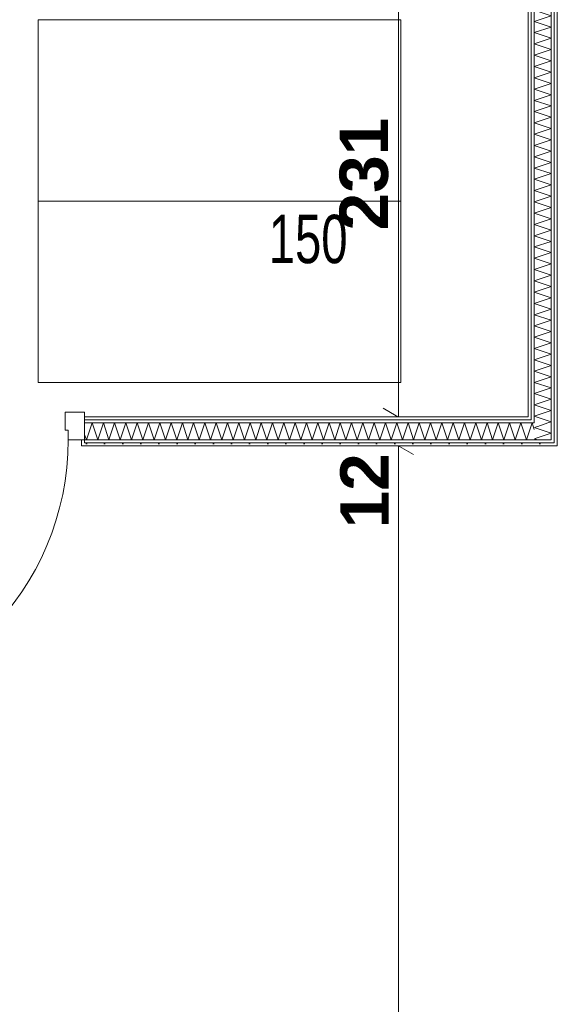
# Model space of a CAD drawing. Extents: x -7314 to 11761, y 144 to 9383.
# Tile 8 of 193: x 1113 to 1335, y 1498 to 1906. Entities that reach past the tile are written whole.
import ezdxf
from ezdxf.xclip import XClip

# ---------------------------------------------------------------- set-up
doc = ezdxf.new("R2010")
doc.units = 0
doc.header["$MEASUREMENT"] = 0
doc.header["$XCLIPFRAME"] = 0
doc.linetypes.add('Wipeout_Contour', pattern=[20000, 0, -20000])
for name, color, linetype in [('FORMA - Arch 01 - 220-A Ściany', 7, 'Continuous'), ('FORMA - Arch 02 - Strefy', 7, 'Continuous'), ('FORMA - Arch 04 - Wymiary ogólne', 7, 'Continuous')]:
    doc.layers.add(name, color=color, linetype=linetype)
doc.styles.add('STYL_AUTOMATYCZNY_2', font='arial.ttf')
doc.styles.add('STYL_AUTOMATYCZNY_7', font='arial.ttf', dxfattribs={"width": 0.7})
doc.styles.add('STYL_AUTOMATYCZNY_9', font='arial.ttf')
pattern_1 = [(0, (4185.3, -5972.398), (0, 7.5), [0, -7.5])]

# ---------------------------------------------------------------- blocks, each defined once
blk = doc.blocks.new('*X378')
at = {"layer": 'FORMA - Arch 01 - 220-A Ściany', "color": 7, "linetype": 'Continuous', "lineweight": 5, "ltscale": 0.025}
for p, q in [((1326.94, 1737.4), (1325.54, 1736.94)), ((1325.54, 1736.94), (1328.34, 1736)), ((1330.44, 1733.9), (1325.54, 1732.27)), ((1325.54, 1732.27), (1326.94, 1731.8))]:
    blk.add_line(p, q, dxfattribs=at)
blk = doc.blocks.new('*X386')
at = {"layer": 'FORMA - Arch 01 - 220-A Ściany', "color": 7, "linetype": 'Continuous', "lineweight": 5, "ltscale": 0.025}
for p, q in [((1332.54, 1972.6), (1325.54, 1970.27)), ((1327.16, 1974.4), (1332.54, 1972.6)), ((1325.54, 1970.27), (1332.54, 1967.94)), ((1332.54, 1967.94), (1325.54, 1965.6)), ((1325.54, 1965.6), (1332.54, 1963.27)), ((1332.54, 1963.27), (1325.54, 1960.94)), ((1325.54, 1960.94), (1332.54, 1958.6)), ((1332.54, 1958.6), (1325.54, 1956.27)), ((1325.54, 1956.27), (1332.54, 1953.94)), ((1332.54, 1953.94), (1325.54, 1951.6)), ((1325.54, 1951.6), (1332.54, 1949.27)), ((1332.54, 1949.27), (1325.54, 1946.94)), ((1325.54, 1946.94), (1332.54, 1944.6)), ((1332.54, 1944.6), (1325.54, 1942.27)), ((1325.54, 1942.27), (1332.54, 1939.94)), ((1332.54, 1939.94), (1325.54, 1937.6)), ((1325.54, 1937.6), (1332.54, 1935.27)), ((1332.54, 1935.27), (1325.54, 1932.94)), ((1325.54, 1932.94), (1332.54, 1930.6)), ((1332.54, 1930.6), (1325.54, 1928.27)), ((1325.54, 1928.27), (1332.54, 1925.94)), ((1332.54, 1925.94), (1325.54, 1923.6)), ((1325.54, 1923.6), (1332.54, 1921.27)), ((1332.54, 1921.27), (1325.54, 1918.94)), ((1325.54, 1918.94), (1332.54, 1916.6)), ((1332.54, 1916.6), (1325.54, 1914.27)), ((1325.54, 1914.27), (1332.54, 1911.94)), ((1332.54, 1911.94), (1325.54, 1909.6)), ((1325.54, 1909.6), (1332.54, 1907.27)), ((1332.54, 1907.27), (1325.54, 1904.94)), ((1325.54, 1904.94), (1332.54, 1902.6)), ((1332.54, 1902.6), (1325.54, 1900.27)), ((1325.54, 1900.27), (1332.54, 1897.94)), ((1332.54, 1897.94), (1325.54, 1895.6)), ((1325.54, 1895.6), (1332.54, 1893.27)), ((1332.54, 1893.27), (1325.54, 1890.94)), ((1325.54, 1890.94), (1332.54, 1888.6)), ((1332.54, 1888.6), (1325.54, 1886.27)), ((1325.54, 1886.27), (1332.54, 1883.94)), ((1332.54, 1883.94), (1325.54, 1881.6)), ((1325.54, 1881.6), (1332.54, 1879.27)), ((1332.54, 1879.27), (1325.54, 1876.94)), ((1325.54, 1876.94), (1332.54, 1874.6)), ((1332.54, 1874.6), (1325.54, 1872.27)), ((1325.54, 1872.27), (1332.54, 1869.94)), ((1332.54, 1869.94), (1325.54, 1867.6)), ((1325.54, 1867.6), (1332.54, 1865.27)), ((1332.54, 1865.27), (1325.54, 1862.94)), ((1325.54, 1862.94), (1332.54, 1860.6)), ((1332.54, 1860.6), (1325.54, 1858.27)), ((1325.54, 1858.27), (1332.54, 1855.94)), ((1332.54, 1855.94), (1325.54, 1853.6)), ((1325.54, 1853.6), (1332.54, 1851.27)), ((1332.54, 1851.27), (1325.54, 1848.94)), ((1325.54, 1848.94), (1332.54, 1846.6)), ((1332.54, 1846.6), (1325.54, 1844.27)), ((1325.54, 1844.27), (1332.54, 1841.94)), ((1332.54, 1841.94), (1325.54, 1839.6)), ((1325.54, 1839.6), (1332.54, 1837.27)), ((1332.54, 1837.27), (1325.54, 1834.94)), ((1325.54, 1834.94), (1332.54, 1832.6)), ((1332.54, 1832.6), (1325.54, 1830.27)), ((1325.54, 1830.27), (1332.54, 1827.94)), ((1332.54, 1827.94), (1325.54, 1825.6)), ((1325.54, 1825.6), (1332.54, 1823.27)), ((1332.54, 1823.27), (1325.54, 1820.94)), ((1325.54, 1820.94), (1332.54, 1818.6)), ((1332.54, 1818.6), (1325.54, 1816.27)), ((1325.54, 1816.27), (1332.54, 1813.94)), ((1332.54, 1813.94), (1325.54, 1811.6)), ((1325.54, 1811.6), (1332.54, 1809.27)), ((1332.54, 1809.27), (1325.54, 1806.94)), ((1325.54, 1806.94), (1332.54, 1804.6)), ((1332.54, 1804.6), (1325.54, 1802.27)), ((1325.54, 1802.27), (1332.54, 1799.94)), ((1332.54, 1799.94), (1325.54, 1797.6)), ((1325.54, 1797.6), (1332.54, 1795.27)), ((1332.54, 1795.27), (1325.54, 1792.94)), ((1325.54, 1792.94), (1332.54, 1790.6)), ((1332.54, 1790.6), (1325.54, 1788.27)), ((1325.54, 1788.27), (1332.54, 1785.94)), ((1332.54, 1785.94), (1325.54, 1783.6)), ((1325.54, 1783.6), (1332.54, 1781.27)), ((1332.54, 1781.27), (1325.54, 1778.94)), ((1325.54, 1778.94), (1332.54, 1776.6)), ((1332.54, 1776.6), (1325.54, 1774.27)), ((1325.54, 1774.27), (1332.54, 1771.94)), ((1332.54, 1771.94), (1325.54, 1769.6)), ((1325.54, 1769.6), (1332.54, 1767.27)), ((1332.54, 1767.27), (1325.54, 1764.94)), ((1325.54, 1764.94), (1332.54, 1762.6)), ((1332.54, 1762.6), (1325.54, 1760.27)), ((1325.54, 1760.27), (1332.54, 1757.94)), ((1332.54, 1757.94), (1325.54, 1755.6)), ((1325.54, 1755.6), (1332.54, 1753.27)), ((1332.54, 1753.27), (1325.54, 1750.94)), ((1325.54, 1750.94), (1332.54, 1748.6)), ((1332.54, 1748.6), (1325.54, 1746.27)), ((1325.54, 1746.27), (1332.54, 1743.94)), ((1332.54, 1743.94), (1325.54, 1741.6)), ((1325.54, 1741.6), (1332.54, 1739.27)), ((1332.54, 1739.27), (1331.14, 1738.8))]:
    blk.add_line(p, q, dxfattribs=at)
blk = doc.blocks.new('*X387')
at = {"layer": 'FORMA - Arch 01 - 220-A Ściany', "color": 7, "linetype": 'Continuous', "lineweight": 5, "ltscale": 0.025}
for p, q in [((1331.14, 1738.8), (1326.94, 1737.4)), ((1328.34, 1736), (1332.54, 1734.6)), ((1332.54, 1734.6), (1330.44, 1733.9))]:
    blk.add_line(p, q, dxfattribs=at)
blk = doc.blocks.new('*X418')
at = {"layer": 'FORMA - Arch 01 - 220-A Ściany', "color": 7, "linetype": 'Continuous', "lineweight": 5, "ltscale": 0.025}
for p, q in [((1142.63, 1738.8), (1140.3, 1731.8)), ((1144.97, 1731.8), (1142.63, 1738.8)), ((1147.3, 1738.8), (1144.97, 1731.8)), ((1149.63, 1731.8), (1147.3, 1738.8)), ((1151.97, 1738.8), (1149.63, 1731.8)), ((1154.3, 1731.8), (1151.97, 1738.8)), ((1156.63, 1738.8), (1154.3, 1731.8)), ((1158.97, 1731.8), (1156.63, 1738.8)), ((1161.3, 1738.8), (1158.97, 1731.8)), ((1163.63, 1731.8), (1161.3, 1738.8)), ((1165.97, 1738.8), (1163.63, 1731.8)), ((1168.3, 1731.8), (1165.97, 1738.8)), ((1170.63, 1738.8), (1168.3, 1731.8)), ((1172.97, 1731.8), (1170.63, 1738.8)), ((1175.3, 1738.8), (1172.97, 1731.8)), ((1177.63, 1731.8), (1175.3, 1738.8)), ((1179.97, 1738.8), (1177.63, 1731.8)), ((1182.3, 1731.8), (1179.97, 1738.8)), ((1184.63, 1738.8), (1182.3, 1731.8)), ((1186.97, 1731.8), (1184.63, 1738.8)), ((1189.3, 1738.8), (1186.97, 1731.8)), ((1191.63, 1731.8), (1189.3, 1738.8)), ((1193.97, 1738.8), (1191.63, 1731.8)), ((1196.3, 1731.8), (1193.97, 1738.8)), ((1198.63, 1738.8), (1196.3, 1731.8)), ((1200.97, 1731.8), (1198.63, 1738.8)), ((1203.3, 1738.8), (1200.97, 1731.8)), ((1205.63, 1731.8), (1203.3, 1738.8)), ((1207.97, 1738.8), (1205.63, 1731.8)), ((1210.3, 1731.8), (1207.97, 1738.8)), ((1212.63, 1738.8), (1210.3, 1731.8)), ((1214.97, 1731.8), (1212.63, 1738.8)), ((1217.3, 1738.8), (1214.97, 1731.8)), ((1219.63, 1731.8), (1217.3, 1738.8)), ((1221.97, 1738.8), (1219.63, 1731.8)), ((1224.3, 1731.8), (1221.97, 1738.8)), ((1226.63, 1738.8), (1224.3, 1731.8)), ((1228.97, 1731.8), (1226.63, 1738.8)), ((1231.3, 1738.8), (1228.97, 1731.8)), ((1233.63, 1731.8), (1231.3, 1738.8)), ((1235.97, 1738.8), (1233.63, 1731.8)), ((1238.3, 1731.8), (1235.97, 1738.8)), ((1240.63, 1738.8), (1238.3, 1731.8)), ((1242.97, 1731.8), (1240.63, 1738.8)), ((1245.3, 1738.8), (1242.97, 1731.8)), ((1247.63, 1731.8), (1245.3, 1738.8)), ((1249.97, 1738.8), (1247.63, 1731.8)), ((1252.3, 1731.8), (1249.97, 1738.8)), ((1254.63, 1738.8), (1252.3, 1731.8)), ((1256.97, 1731.8), (1254.63, 1738.8)), ((1259.3, 1738.8), (1256.97, 1731.8)), ((1261.63, 1731.8), (1259.3, 1738.8)), ((1263.97, 1738.8), (1261.63, 1731.8)), ((1266.3, 1731.8), (1263.97, 1738.8)), ((1268.63, 1738.8), (1266.3, 1731.8)), ((1270.97, 1731.8), (1268.63, 1738.8)), ((1273.3, 1738.8), (1270.97, 1731.8)), ((1275.63, 1731.8), (1273.3, 1738.8)), ((1277.97, 1738.8), (1275.63, 1731.8)), ((1280.3, 1731.8), (1277.97, 1738.8)), ((1282.63, 1738.8), (1280.3, 1731.8)), ((1284.97, 1731.8), (1282.63, 1738.8)), ((1287.3, 1738.8), (1284.97, 1731.8)), ((1289.63, 1731.8), (1287.3, 1738.8)), ((1291.97, 1738.8), (1289.63, 1731.8)), ((1294.3, 1731.8), (1291.97, 1738.8)), ((1296.63, 1738.8), (1294.3, 1731.8)), ((1298.97, 1731.8), (1296.63, 1738.8)), ((1301.3, 1738.8), (1298.97, 1731.8)), ((1303.63, 1731.8), (1301.3, 1738.8)), ((1305.97, 1738.8), (1303.63, 1731.8)), ((1308.3, 1731.8), (1305.97, 1738.8)), ((1310.63, 1738.8), (1308.3, 1731.8)), ((1312.97, 1731.8), (1310.63, 1738.8)), ((1315.3, 1738.8), (1312.97, 1731.8)), ((1317.63, 1731.8), (1315.3, 1738.8)), ((1319.97, 1738.8), (1317.63, 1731.8)), ((1322.3, 1731.8), (1319.97, 1738.8)), ((1324.63, 1738.8), (1322.3, 1731.8)), ((1325.54, 1736.08), (1324.63, 1738.8)), ((1140.3, 1731.8), (1139.56, 1734.03))]:
    blk.add_line(p, q, dxfattribs=at)
blk = doc.blocks.new('Rysunek_1_1', base_point=(4185.3, -5972.4))
at = {"layer": 'FORMA - Arch 01 - 220-A Ściany', "color": 7, "linetype": 'Continuous', "lineweight": 13, "ltscale": 0.025}
blk.add_arc((1020.36, 1731.8), 112.4, 270, 0, dxfattribs=at)
at = {"layer": 'FORMA - Arch 04 - Wymiary ogólne', "color": 154, "linetype": 'Continuous', "lineweight": 13, "ltscale": 0.025}
for p, q in [((1263.06, 1732.91), (1275.56, 1725.69)), ((1278.68, 1729.3), (1259.93, 1729.3)), ((1269.31, 736.9), (1269.31, 1729.3))]:
    blk.add_line(p, q, dxfattribs=at)
at = {"layer": 'FORMA - Arch 04 - Wymiary ogólne', "color": 154, "linetype": 'Continuous', "lineweight": 13, "insert": (1265.31, 1695.18), "char_height": 20, "width": 30.509, "attachment_point": 7, "rotation": 90, "style": 'STYL_AUTOMATYCZNY_9'}
blk.add_mtext('\\A1;{\\pql;\\fArial|b1|i0|c238|p0;\\W1.000000;12}', dxfattribs=at)
at = {"color": 254, "linetype": 'Wipeout_Contour', "lineweight": 0, "ltscale": 6553.406132}
blk.add_wipeout([(1333.79, 1730.55), (1333.79, 1729.3), (1335.04, 1729.3)], dxfattribs=at).dxf.layer = 'FORMA - Arch 01 - 220-A Ściany'
at = {"color": 254, "linetype": 'Wipeout_Contour', "lineweight": 0, "ltscale": 10686.731388}
blk.add_wipeout([(1323.04, 1971.9), (914.04, 1971.9), (914.04, 1741.3), (954.04, 1741.3), (1323.04, 1741.3)], dxfattribs=at).dxf.layer = 'FORMA - Arch 02 - Strefy'
at = {"layer": 'FORMA - Arch 01 - 220-A Ściany', "linetype": 'Continuous', "lineweight": 5}
h = blk.add_hatch(dxfattribs=at)
h.set_pattern_fill('Gips_0001', style=0, pattern_type=2)
h.set_pattern_definition(pattern_1)
h.paths.add_polyline_path([(1333.79, 1730.55), (1333.79, 1729.3), (1335.04, 1729.3)])
at = {"color": 7, "linetype": 'Continuous', "lineweight": 13, "ltscale": 0.025}
for p, q in [((1120.34, 1755.51), (1120.34, 1905.51)), ((1120.34, 1905.51), (1270.34, 1905.51)), ((1270.34, 1905.51), (1270.34, 1755.51)), ((1120.34, 1830.51), (1270.34, 1830.51)), ((1270.34, 1755.51), (1120.34, 1755.51))]:
    blk.add_line(p, q, dxfattribs=at)
at = {"layer": 'FORMA - Arch 04 - Wymiary ogólne', "color": 154, "linetype": 'Continuous', "lineweight": 13, "ltscale": 0.025}
for p, q in [((1269.31, 1741.3), (1269.31, 1971.9)), ((1263.06, 1744.91), (1275.56, 1737.69)), ((1278.68, 1741.3), (1259.93, 1741.3)), ((1269.31, 1729.3), (1269.31, 1741.3))]:
    blk.add_line(p, q, dxfattribs=at)
at = {"color": 7, "linetype": 'Continuous', "lineweight": 25, "insert": (1248.31, 1814.77), "char_height": 20, "attachment_point": 6, "style": 'STYL_AUTOMATYCZNY_7'}
blk.add_mtext('\\A1;{\\pqr;\\fArial|b0|i0|c238|p0;\\W0.700000;150}', dxfattribs=at)
at = {"layer": 'FORMA - Arch 02 - Strefy', "color": 7, "linetype": 'Continuous', "lineweight": 13, "insert": (1095.5, 2037.94), "char_height": 20, "attachment_point": 1, "style": 'STYL_AUTOMATYCZNY_2'}
blk.add_mtext('\\A1;{\\pql;\\pt0,460;\\fArial|b0|i0|c238|p0;\\W1.000000;A: 8,12\\fArial|b0|i0|c238|p0;\\W1.000000;\\A1{\\H.66x;\\S^  ;}\\fArial|b0|i0|c238|p0;\\W1.000000; m\\fArial|b0|i0|c238|p0;\\W1.000000;\\A1{\\H.66x;\\S2^  ;}}', dxfattribs=at)
at = {"layer": 'FORMA - Arch 04 - Wymiary ogólne', "color": 154, "linetype": 'Continuous', "lineweight": 13, "insert": (1265.31, 1818.46), "char_height": 20, "width": 45.7634, "attachment_point": 7, "rotation": 90, "style": 'STYL_AUTOMATYCZNY_9'}
blk.add_mtext('\\A1;{\\pql;\\fArial|b1|i0|c238|p0;\\W1.000000;231}', dxfattribs=at)
at = {"color": 254, "linetype": 'Wipeout_Contour', "lineweight": 0, "ltscale": 6559.396238}
blk.add_wipeout([(1323.04, 1741.3), (1323.04, 1740.05), (1324.29, 1740.05)], dxfattribs=at).dxf.layer = 'FORMA - Arch 01 - 220-A Ściany'
at = {"layer": 'FORMA - Arch 01 - 220-A Ściany', "linetype": 'Continuous', "lineweight": 5}
h = blk.add_hatch(dxfattribs=at)
h.set_pattern_fill('Gips_0001', style=0, pattern_type=2)
h.set_pattern_definition(pattern_1)
h.paths.add_polyline_path([(1323.04, 1741.3), (1323.04, 1740.05), (1324.29, 1740.05)])
at = {"color": 254, "linetype": 'Wipeout_Contour', "lineweight": 0, "ltscale": 6554.08663}
blk.add_wipeout([(1332.54, 1731.8), (1332.54, 1730.55), (1333.79, 1730.55)], dxfattribs=at).dxf.layer = 'FORMA - Arch 01 - 220-A Ściany'
at = {"layer": 'FORMA - Arch 01 - 220-A Ściany', "linetype": 'Continuous', "lineweight": 5}
h = blk.add_hatch(dxfattribs=at)
h.set_pattern_fill('Gips_0001', style=0, pattern_type=2)
h.set_pattern_definition(pattern_1)
h.paths.add_polyline_path([(1332.54, 1731.8), (1332.54, 1730.55), (1333.79, 1730.55)])
at = {"color": 254, "linetype": 'Wipeout_Contour', "lineweight": 0, "ltscale": 6558.6837}
blk.add_wipeout([(1324.29, 1740.05), (1324.29, 1738.8), (1325.54, 1738.8)], dxfattribs=at).dxf.layer = 'FORMA - Arch 01 - 220-A Ściany'
at = {"layer": 'FORMA - Arch 01 - 220-A Ściany', "linetype": 'Continuous', "lineweight": 5}
h = blk.add_hatch(dxfattribs=at)
h.set_pattern_fill('Gips_0001', style=0, pattern_type=2)
h.set_pattern_definition(pattern_1)
h.paths.add_polyline_path([(1324.29, 1740.05), (1324.29, 1738.8), (1325.54, 1738.8)])
at = {"color": 254, "linetype": 'Wipeout_Contour', "lineweight": 0, "ltscale": 9124.459468}
blk.add_wipeout([(1324.29, 1741.3), (1324.29, 1971.9), (1323.04, 1971.9), (1323.04, 1741.3)], dxfattribs=at).dxf.layer = 'FORMA - Arch 01 - 220-A Ściany'
at = {"color": 254, "linetype": 'Wipeout_Contour', "lineweight": 0, "ltscale": 6552.341273}
blk.add_wipeout([(1325.54, 1738.8), (1325.54, 1731.8), (1332.54, 1731.8)], dxfattribs=at).dxf.layer = 'FORMA - Arch 01 - 220-A Ściany'
at = {"layer": 'FORMA - Arch 01 - 220-A Ściany', "linetype": 'Continuous', "lineweight": 5}
h = blk.add_hatch(dxfattribs=at)
h.set_pattern_fill('Gips_0001', style=0, pattern_type=2)
h.set_pattern_definition(pattern_1)
h.paths.add_polyline_path([(1324.29, 1741.3), (1324.29, 1971.9), (1323.04, 1971.9), (1323.04, 1741.3)])
at = {"color": 7, "linetype": 'Continuous', "lineweight": 13, "ltscale": 0.025}
blk.add_blockref('*X378', (0, 0), dxfattribs=at)
at = {"color": 254, "linetype": 'Wipeout_Contour', "lineweight": 0, "ltscale": 9567.808996}
blk.add_wipeout([(1335.04, 2229.89), (1333.79, 2229.89), (1333.79, 1730.55), (1335.04, 1730.55)], dxfattribs=at).dxf.layer = 'FORMA - Arch 01 - 220-A Ściany'
at = {"layer": 'FORMA - Arch 01 - 220-A Ściany', "linetype": 'Continuous', "lineweight": 5}
h = blk.add_hatch(dxfattribs=at)
h.set_pattern_fill('Gips_0001', style=0, pattern_type=2)
h.set_pattern_definition(pattern_1)
h.paths.add_polyline_path([(1335.04, 2229.89), (1333.79, 2229.89), (1333.79, 1730.55), (1335.04, 1730.55)])
at = {"color": 254, "linetype": 'Wipeout_Contour', "lineweight": 0, "ltscale": 6561.338555}
blk.add_wipeout([(1324.29, 1741.3), (1323.04, 1741.3), (1324.29, 1740.05)], dxfattribs=at).dxf.layer = 'FORMA - Arch 01 - 220-A Ściany'
at = {"layer": 'FORMA - Arch 01 - 220-A Ściany', "linetype": 'Continuous', "lineweight": 5}
h = blk.add_hatch(dxfattribs=at)
h.set_pattern_fill('Gips_0001', style=0, pattern_type=2)
h.set_pattern_definition(pattern_1)
h.paths.add_polyline_path([(1324.29, 1741.3), (1323.04, 1741.3), (1324.29, 1740.05)])
at = {"color": 254, "linetype": 'Wipeout_Contour', "lineweight": 0, "ltscale": 6555.340385}
blk.add_wipeout([(1335.04, 1730.55), (1333.79, 1730.55), (1335.04, 1729.3)], dxfattribs=at).dxf.layer = 'FORMA - Arch 01 - 220-A Ściany'
at = {"layer": 'FORMA - Arch 01 - 220-A Ściany', "linetype": 'Continuous', "lineweight": 5}
h = blk.add_hatch(dxfattribs=at)
h.set_pattern_fill('Gips_0001', style=0, pattern_type=2)
h.set_pattern_definition(pattern_1)
h.paths.add_polyline_path([(1335.04, 1730.55), (1333.79, 1730.55), (1335.04, 1729.3)])
at = {"color": 254, "linetype": 'Wipeout_Contour', "lineweight": 0, "ltscale": 9127.452117}
blk.add_wipeout([(1325.54, 1740.05), (1325.54, 1973.15), (1324.29, 1973.15), (1324.29, 1740.05)], dxfattribs=at).dxf.layer = 'FORMA - Arch 01 - 220-A Ściany'
at = {"layer": 'FORMA - Arch 01 - 220-A Ściany', "linetype": 'Continuous', "lineweight": 5}
h = blk.add_hatch(dxfattribs=at)
h.set_pattern_fill('Gips_0001', style=0, pattern_type=2)
h.set_pattern_definition(pattern_1)
h.paths.add_polyline_path([(1325.54, 1740.05), (1325.54, 1973.15), (1324.29, 1973.15), (1324.29, 1740.05)])
at = {"color": 254, "linetype": 'Wipeout_Contour', "lineweight": 0, "ltscale": 9566.98057}
blk.add_wipeout([(1332.54, 2229.89), (1332.54, 1731.8), (1333.79, 1731.8), (1333.79, 2229.89)], dxfattribs=at).dxf.layer = 'FORMA - Arch 01 - 220-A Ściany'
at = {"layer": 'FORMA - Arch 01 - 220-A Ściany', "linetype": 'Continuous', "lineweight": 5}
h = blk.add_hatch(dxfattribs=at)
h.set_pattern_fill('Gips_0001', style=0, pattern_type=2)
h.set_pattern_definition(pattern_1)
h.paths.add_polyline_path([(1332.54, 2229.89), (1332.54, 1731.8), (1333.79, 1731.8), (1333.79, 2229.89)])
at = {"color": 254, "linetype": 'Wipeout_Contour', "lineweight": 0, "ltscale": 6560.625085}
blk.add_wipeout([(1325.54, 1740.05), (1324.29, 1740.05), (1325.54, 1738.8)], dxfattribs=at).dxf.layer = 'FORMA - Arch 01 - 220-A Ściany'
at = {"layer": 'FORMA - Arch 01 - 220-A Ściany', "linetype": 'Continuous', "lineweight": 5}
h = blk.add_hatch(dxfattribs=at)
h.set_pattern_fill('Gips_0001', style=0, pattern_type=2)
h.set_pattern_definition(pattern_1)
h.paths.add_polyline_path([(1325.54, 1740.05), (1324.29, 1740.05), (1325.54, 1738.8)])
at = {"layer": 'FORMA - Arch 01 - 220-A Ściany', "color": 7, "linetype": 'Continuous', "lineweight": 15, "ltscale": 0.025, "flags": 128}
blk.add_lwpolyline([(1323.04, 1971.9), (1323.04, 1741.3)], dxfattribs=at)
at = {"color": 254, "linetype": 'Wipeout_Contour', "lineweight": 0, "ltscale": 6556.021827}
blk.add_wipeout([(1333.79, 1731.8), (1332.54, 1731.8), (1333.79, 1730.55)], dxfattribs=at).dxf.layer = 'FORMA - Arch 01 - 220-A Ściany'
at = {"layer": 'FORMA - Arch 01 - 220-A Ściany', "linetype": 'Continuous', "lineweight": 5}
h = blk.add_hatch(dxfattribs=at)
h.set_pattern_fill('Gips_0001', style=0, pattern_type=2)
h.set_pattern_definition(pattern_1)
h.paths.add_polyline_path([(1333.79, 1731.8), (1332.54, 1731.8), (1333.79, 1730.55)])
at = {"layer": 'FORMA - Arch 01 - 220-A Ściany', "color": 7, "linetype": 'Continuous', "lineweight": 15, "ltscale": 0.025, "flags": 128}
for points in [[(1335.04, 1729.3), (1335.04, 2229.89)], [(1335.04, 1729.3), (1333.79, 1729.3)]]:
    blk.add_lwpolyline(points, dxfattribs=at)
at = {"color": 254, "linetype": 'Wipeout_Contour', "lineweight": 0, "ltscale": 9137.151206}
blk.add_wipeout([(1332.54, 1738.8), (1332.54, 1974.4), (1325.54, 1974.4), (1325.54, 1738.8)], dxfattribs=at).dxf.layer = 'FORMA - Arch 01 - 220-A Ściany'
at = {"color": 7, "linetype": 'Continuous', "lineweight": 13, "ltscale": 0.025}
blk.add_blockref('*X386', (0, 0), dxfattribs=at)
at = {"color": 254, "linetype": 'Wipeout_Contour', "lineweight": 0, "ltscale": 6562.340765}
blk.add_wipeout([(1332.54, 1738.8), (1325.54, 1738.8), (1332.54, 1731.8)], dxfattribs=at).dxf.layer = 'FORMA - Arch 01 - 220-A Ściany'
at = {"layer": 'FORMA - Arch 01 - 220-A Ściany', "color": 7, "linetype": 'Continuous', "lineweight": 13, "ltscale": 0.025}
for p, q in [((1333.79, 1731.8), (1333.79, 2229.89)), ((1324.29, 1973.15), (1324.29, 1740.05)), ((1325.54, 1974.4), (1325.54, 1738.8)), ((1332.54, 1738.8), (1332.54, 1974.4)), ((1324.29, 1738.8), (1325.54, 1738.8)), ((1332.54, 1731.8), (1332.54, 1738.8)), ((1325.54, 1731.8), (1332.54, 1731.8)), ((1333.79, 1730.55), (1333.79, 1731.8))]:
    blk.add_line(p, q, dxfattribs=at)
at = {"color": 7, "linetype": 'Continuous', "lineweight": 13, "ltscale": 0.025}
blk.add_blockref('*X387', (0, 0), dxfattribs=at)
at = {"color": 254, "linetype": 'Wipeout_Contour', "lineweight": 0, "ltscale": 8533.813651}
blk.add_wipeout([(1139.56, 1741.3), (1139.56, 1740.05), (1323.04, 1740.05), (1323.04, 1741.3)], dxfattribs=at).dxf.layer = 'FORMA - Arch 01 - 220-A Ściany'
at = {"color": 254, "linetype": 'Wipeout_Contour', "lineweight": 0, "ltscale": 8511.836711}
blk.add_wipeout([(1139.56, 1730.55), (1139.56, 1729.3), (1333.79, 1729.3), (1333.79, 1730.55)], dxfattribs=at).dxf.layer = 'FORMA - Arch 01 - 220-A Ściany'
at = {"layer": 'FORMA - Arch 01 - 220-A Ściany', "linetype": 'Continuous', "lineweight": 5}
h = blk.add_hatch(dxfattribs=at)
h.set_pattern_fill('Gips_0001', style=0, pattern_type=2)
h.set_pattern_definition(pattern_1)
h.paths.add_polyline_path([(1139.56, 1741.3), (1139.56, 1740.05), (1323.04, 1740.05), (1323.04, 1741.3)])
h = blk.add_hatch(dxfattribs=at)
h.set_pattern_fill('Gips_0001', style=0, pattern_type=2)
h.set_pattern_definition(pattern_1)
h.paths.add_polyline_path([(1139.56, 1730.55), (1139.56, 1729.3), (1333.79, 1729.3), (1333.79, 1730.55)])
at = {"color": 254, "linetype": 'Wipeout_Contour', "lineweight": 0, "ltscale": 8531.245801}
blk.add_wipeout([(1139.56, 1738.8), (1324.29, 1738.8), (1324.29, 1740.05), (1139.56, 1740.05)], dxfattribs=at).dxf.layer = 'FORMA - Arch 01 - 220-A Ściany'
at = {"color": 254, "linetype": 'Wipeout_Contour', "lineweight": 0, "ltscale": 8514.379764}
blk.add_wipeout([(1139.56, 1731.8), (1139.56, 1730.55), (1332.54, 1730.55), (1332.54, 1731.8)], dxfattribs=at).dxf.layer = 'FORMA - Arch 01 - 220-A Ściany'
at = {"layer": 'FORMA - Arch 01 - 220-A Ściany', "linetype": 'Continuous', "lineweight": 5}
h = blk.add_hatch(dxfattribs=at)
h.set_pattern_fill('Gips_0001', style=0, pattern_type=2)
h.set_pattern_definition(pattern_1)
h.paths.add_polyline_path([(1139.56, 1738.8), (1324.29, 1738.8), (1324.29, 1740.05), (1139.56, 1740.05)])
h = blk.add_hatch(dxfattribs=at)
h.set_pattern_fill('Gips_0001', style=0, pattern_type=2)
h.set_pattern_definition(pattern_1)
h.paths.add_polyline_path([(1139.56, 1731.8), (1139.56, 1730.55), (1332.54, 1730.55), (1332.54, 1731.8)])
at = {"layer": 'FORMA - Arch 01 - 220-A Ściany', "color": 7, "linetype": 'Continuous', "lineweight": 13, "ltscale": 0.025}
blk.add_line((1332.54, 1730.55), (1333.79, 1730.55), dxfattribs=at)
at = {"layer": 'FORMA - Arch 01 - 220-A Ściany', "color": 7, "linetype": 'Continuous', "lineweight": 15, "ltscale": 0.025, "flags": 128}
blk.add_lwpolyline([(1323.04, 1741.3), (1139.56, 1741.3)], dxfattribs=at)
at = {"color": 254, "linetype": 'Wipeout_Contour', "lineweight": 0, "ltscale": 8519.305284}
blk.add_wipeout([(1139.56, 1738.8), (1139.56, 1731.8), (1325.54, 1731.8), (1325.54, 1738.8)], dxfattribs=at).dxf.layer = 'FORMA - Arch 01 - 220-A Ściany'
at = {"layer": 'FORMA - Arch 01 - 220-A Ściany', "color": 7, "linetype": 'Continuous', "lineweight": 15, "ltscale": 0.025}
for p, q in [((1139.56, 1740.05), (1139.56, 1741.3)), ((1139.56, 1738.8), (1139.56, 1740.05))]:
    blk.add_line(p, q, dxfattribs=at)
at = {"layer": 'FORMA - Arch 01 - 220-A Ściany', "color": 7, "linetype": 'Continuous', "lineweight": 13, "ltscale": 0.025}
for p, q in [((1324.29, 1740.05), (1139.56, 1740.05)), ((1324.29, 1738.8), (1139.56, 1738.8)), ((1324.29, 1738.8), (1325.54, 1738.8)), ((1325.54, 1731.8), (1332.54, 1731.8))]:
    blk.add_line(p, q, dxfattribs=at)
at = {"color": 7, "linetype": 'Continuous', "lineweight": 13, "ltscale": 0.025}
blk.add_blockref('*X418', (0, 0), dxfattribs=at)
at = {"color": 254, "linetype": 'Wipeout_Contour', "lineweight": 0, "ltscale": 10358.613252}
blk.add_wipeout([(1139.56, 1729.3), (1139.56, 1730.55), (1139.56, 1731.8), (1138.31, 1731.8), (1138.31, 1729.3)], dxfattribs=at).dxf.layer = 'FORMA - Arch 01 - 220-A Ściany'
at = {"layer": 'FORMA - Arch 01 - 220-A Ściany', "linetype": 'Continuous', "lineweight": 5}
h = blk.add_hatch(dxfattribs=at)
h.set_pattern_fill('Gips_0001', style=0, pattern_type=2)
h.set_pattern_definition(pattern_1)
h.paths.add_polyline_path([(1139.56, 1729.3), (1139.56, 1730.55), (1139.56, 1731.8), (1138.31, 1731.8), (1138.31, 1729.3)])
at = {"layer": 'FORMA - Arch 01 - 220-A Ściany', "color": 7, "linetype": 'Continuous', "lineweight": 15, "ltscale": 0.025}
for p, q in [((1139.56, 1731.8), (1139.56, 1738.8)), ((1138.31, 1731.8), (1138.31, 1729.3)), ((1139.56, 1731.8), (1138.31, 1731.8)), ((1139.56, 1729.3), (1138.31, 1729.3)), ((1139.56, 1729.3), (1138.31, 1729.3))]:
    blk.add_line(p, q, dxfattribs=at)
at = {"layer": 'FORMA - Arch 01 - 220-A Ściany', "color": 7, "linetype": 'Continuous', "lineweight": 13, "ltscale": 0.025}
for p, q in [((1139.56, 1731.8), (1325.54, 1731.8)), ((1139.56, 1730.55), (1139.56, 1731.8)), ((1139.56, 1730.55), (1332.54, 1730.55))]:
    blk.add_line(p, q, dxfattribs=at)
at = {"layer": 'FORMA - Arch 01 - 220-A Ściany', "color": 7, "linetype": 'Continuous', "lineweight": 15, "ltscale": 0.025, "flags": 128}
blk.add_lwpolyline([(1139.56, 1729.3), (1333.79, 1729.3)], dxfattribs=at)
at = {"color": 254, "linetype": 'Wipeout_Contour', "lineweight": 0, "ltscale": 12448.42138}
blk.add_wipeout([(1131.56, 1743.3), (1131.56, 1735.8), (1132.76, 1735.8), (1132.76, 1731.8), (1139.56, 1731.8), (1139.56, 1743.3)], dxfattribs=at).dxf.layer = 'FORMA - Arch 01 - 220-A Ściany'
at = {"layer": 'FORMA - Arch 01 - 220-A Ściany', "color": 7, "linetype": 'Continuous', "lineweight": 15, "ltscale": 0.025}
for p, q in [((1131.56, 1743.3), (1131.56, 1735.8)), ((1139.56, 1743.3), (1131.56, 1743.3)), ((1139.56, 1731.8), (1139.56, 1743.3)), ((1139.56, 1740.05), (1139.56, 1741.3)), ((1139.56, 1740.05), (1139.56, 1741.3)), ((1139.56, 1738.8), (1139.56, 1740.05)), ((1139.56, 1738.8), (1139.56, 1740.05)), ((1131.56, 1735.8), (1132.76, 1735.8)), ((1132.76, 1735.8), (1132.76, 1731.8)), ((1139.56, 1731.8), (1139.56, 1738.8)), ((1139.56, 1731.8), (1139.56, 1738.8)), ((1132.76, 1731.8), (1139.56, 1731.8)), ((1138.31, 1731.8), (1138.31, 1729.3))]:
    blk.add_line(p, q, dxfattribs=at)

msp = doc.modelspace()

# ---------------------------------------------------------------- block references
at = {"lineweight": 20}
ref = msp.add_blockref('Rysunek_1_1', (4185.29965, -5972.39804), dxfattribs=at)
XClip(ref).set_block_clipping_path([(254.0251470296, 246.5573808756), (9689.7973583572, 9358.9497337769)])

doc.saveas('drawing.dxf')
